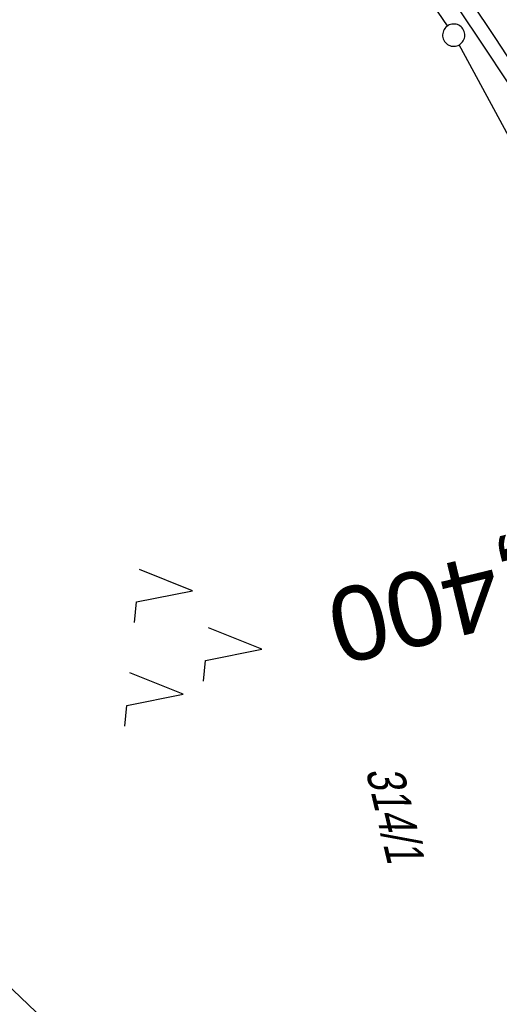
# Model space of a CAD drawing. Extents: x 510974 to 511465, y 465323 to 466289.
# Tile 34 of 43: x 511062 to 511095, y 466070 to 466136. Entities that reach past the tile are written whole.
import ezdxf
from ezdxf.enums import TextEntityAlignment as Align

# ---------------------------------------------------------------- set-up
doc = ezdxf.new("R2010")
doc.units = 0
doc.header["$LTSCALE"] = 10
doc.header["$MEASUREMENT"] = 0
doc.linetypes.add('LT00', pattern=[0])
doc.linetypes.add('LT17', pattern=[0.15, 0.1, -0.05])
doc.layers.get('0').update_dxf_attribs({"linetype": 'LT00'})
for name, color, linetype in [('--EK_ST-93-1', 30, 'LT17'), ('DFK_FLUR_NR', 250, 'LT00'), ('DFK_GZPKT', 250, 'LT00'), ('DFK_KATASTER', 250, 'LT00'), ('DFK_NUTZUNG', 250, 'LT00'), ('ORTSRICHTUNG', 7, 'Continuous'), ('V102_GRABEN', 250, 'LT00')]:
    doc.layers.add(name, color=color, linetype=linetype)
doc.styles.add('Beschrift', font='ARIAL.TTF')
doc.styles.get("Standard").update_dxf_attribs({"font": 'ARIAL.TTF'})

# ---------------------------------------------------------------- blocks, each defined once
blk = doc.blocks.new('SYMB7010')
at = {"color": 0, "linetype": 'ByBlock'}
for points in [[(-0.031408, 0.499213), (-0.093728, 0.49134), (-0.15457, 0.475719), (-0.212975, 0.452595), (-0.268021, 0.422333), (-0.31884, 0.385411), (-0.36463, 0.342411), (-0.40467, 0.29401), (-0.438329, 0.240973), (-0.465074, 0.184136), (-0.484486, 0.124395), (-0.496256, 0.062692), (-0.5002, 0)], [(0.5002, 0), (0.496256, 0.062692), (0.484485, 0.124395), (0.465074, 0.184136), (0.438329, 0.240973), (0.40467, 0.29401), (0.36463, 0.342411), (0.31884, 0.385411), (0.268021, 0.422333), (0.212975, 0.452595), (0.15457, 0.475719), (0.093728, 0.49134), (0.031408, 0.499213), (-0.031408, 0.499213)], [(-0.5002, 0), (-0.496256, -0.062692), (-0.484486, -0.124395), (-0.465075, -0.184136), (-0.438329, -0.240973), (-0.404671, -0.29401), (-0.36463, -0.342411), (-0.31884, -0.385411), (-0.268021, -0.422333), (-0.212975, -0.452595), (-0.154571, -0.475719), (-0.093728, -0.49134), (-0.031408, -0.499213), (0.031408, -0.499213)], [(0.031408, -0.499213), (0.093728, -0.491341), (0.15457, -0.475719), (0.212975, -0.452595), (0.268021, -0.422333), (0.31884, -0.385411), (0.36463, -0.342411), (0.404671, -0.294011), (0.438329, -0.240974), (0.465075, -0.184136), (0.484486, -0.124395), (0.496256, -0.062692), (0.500201, 0)]]:
    blk.add_lwpolyline(points, dxfattribs=at)
blk = doc.blocks.new('SYMB7221')
at = {"color": 0, "linetype": 'ByBlock'}
for p, q in [((0, 0.435), (-0.11, 0.065)), ((0.11, 0.065), (0, 0.435)), ((0.25, 0.065), (0.11, 0.065)), ((-0.35, -0.065), (-0.46, -0.435)), ((0.35, -0.065), (0.24, -0.435))]:
    blk.add_line(p, q, dxfattribs=at)
for points in [[(-0.1, -0.435), (-0.24, -0.435), (-0.35, -0.065)], [(0.6, -0.435), (0.46, -0.435), (0.35, -0.065)]]:
    blk.add_lwpolyline(points, dxfattribs=at)

msp = doc.modelspace()

# ---------------------------------------------------------------- linework, layer by layer
at = {"layer": 'DFK_KATASTER'}
for p, q in [((511091.24, 466135.601), (511081.07, 466150.648)), ((511097.923, 466123.429), (511092.018, 466134.32)), ((511019.5, 466110.95), (511081.92, 466051.7))]:
    msp.add_line(p, q, dxfattribs=at)
at = {"layer": 'V102_GRABEN'}
for points in [[(511092.799, 466137.259), (511094.43, 466134.814), (511096.04, 466132.352), (511097.27, 466130.436), (511098.484, 466128.507), (511099.677, 466126.566), (511100.847, 466124.612), (511101.991, 466122.643), (511103.106, 466120.659), (511104.189, 466118.659), (511105.236, 466116.643), (511106.245, 466114.608), (511107.212, 466112.555), (511108.134, 466110.483), (511109.009, 466108.39), (511109.649, 466106.762), (511110.265, 466105.124), (511110.86, 466103.477), (511111.44, 466101.824), (511112.01, 466100.167), (511112.575, 466098.508)], [(511091.991, 466136.742), (511093.63, 466134.296), (511095.255, 466131.836), (511096.491, 466129.938), (511097.714, 466128.031), (511098.919, 466126.112), (511100.103, 466124.181), (511101.261, 466122.236), (511102.39, 466120.276), (511103.485, 466118.299), (511104.543, 466116.305), (511105.559, 466114.292), (511106.529, 466112.258), (511107.45, 466110.203), (511108.317, 466108.124), (511108.867, 466106.717), (511109.395, 466105.301), (511109.904, 466103.877), (511110.399, 466102.447), (511110.882, 466101.012), (511111.358, 466099.574), (511111.83, 466098.134)]]:
    msp.add_lwpolyline(points, dxfattribs=at)

# ---------------------------------------------------------------- block references
at = {"layer": 'DFK_GZPKT', "xscale": 1.500000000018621, "yscale": 1.5, "zscale": 1.5, "rotation": 264.7377099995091}
msp.add_blockref('SYMB7010', (511091.66, 466134.98), dxfattribs=at)
at = {"layer": 'DFK_NUTZUNG', "xscale": 10.00000000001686, "yscale": 10, "zscale": 10, "rotation": 264.7377100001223}
msp.add_blockref('SYMB7221', (511074.389, 466094.008), dxfattribs=at)

# ---------------------------------------------------------------- texts
at = {"layer": '--EK_ST-93-1', "style": 'Beschrift'}
msp.add_text('159,400', height=5, rotation=-166.45136, dxfattribs=at).set_placement((511107.924, 466100.866), align=Align.MIDDLE_LEFT)
at = {"layer": 'DFK_FLUR_NR', "oblique": 13.754, "width": 0.75}
msp.add_text('314/1', height=2.5, rotation=283.284, dxfattribs=at).set_placement((511085.718, 466085.47))
at = {"layer": 'ORTSRICHTUNG', "insert": (511092.719, 466140.806), "char_height": 2.5, "attachment_point": 8, "rotation": 303.81254, "style": 'Beschrift'}
msp.add_mtext('◄ Prissath', dxfattribs=at)

doc.saveas('drawing.dxf')
